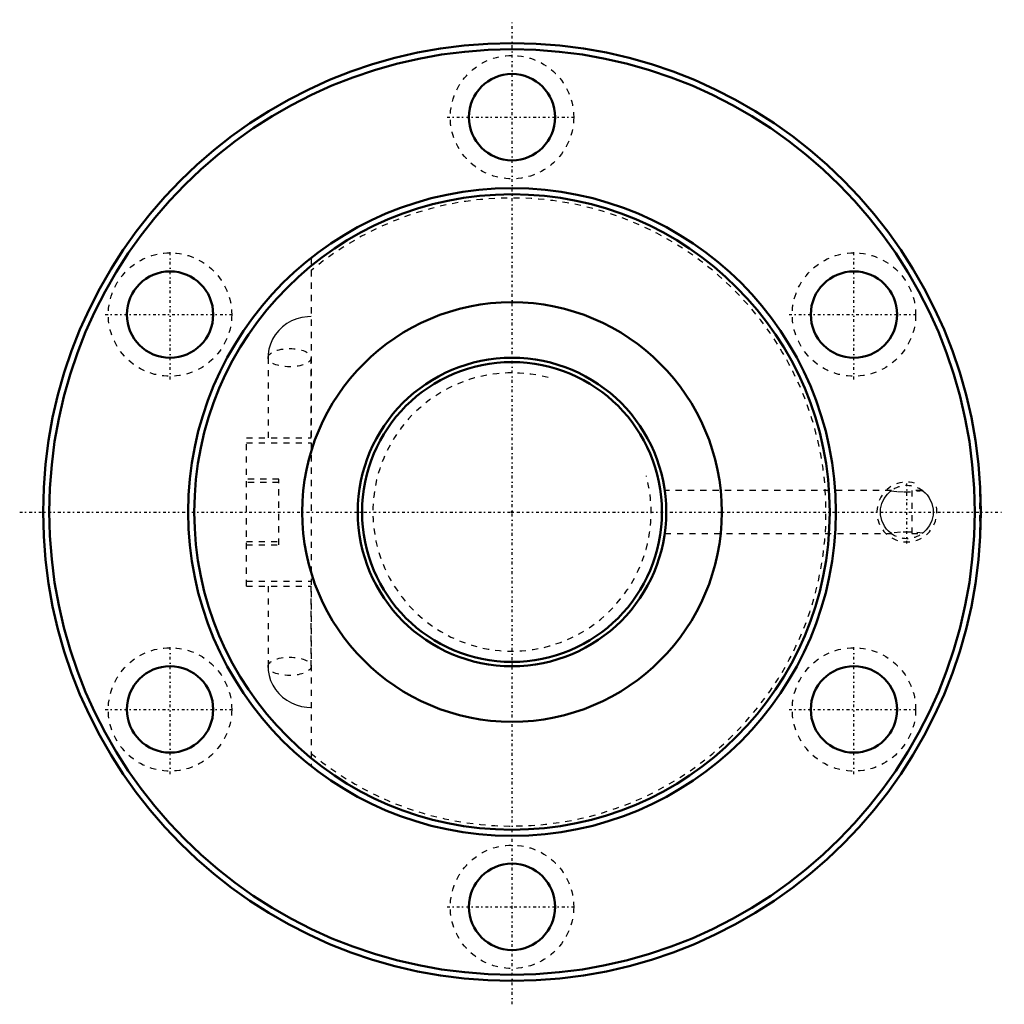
# Model space of a CAD drawing. Header units: millimetres. Extents: x -80 to 80, y -80 to 80.
import ezdxf

# ---------------------------------------------------------------- set-up
doc = ezdxf.new("R2010")
doc.units = ezdxf.units.MM
doc.linetypes.add('Center', pattern=[1.5, 0.45, -0.5, 0.05, -0.5])
doc.linetypes.add('Dashed', pattern=[2, 1, -1])
for name, color, linetype, lineweight in [('2d ConnectionPoints', 7, 'Continuous', 50), ('AM_0', 7, 'Continuous', 50), ('AM_5', 3, 'Continuous', 25), ('AM_7', 7, 'Center', 25), ('AM_9', 6, 'Dashed', 25)]:
    doc.layers.add(name, color=color, linetype=linetype, lineweight=lineweight)

# ---------------------------------------------------------------- blocks, each defined once
blk = doc.blocks.new('1_BNF_5020_2_5RR_Nut_0_in_BNF5020V_2_5RRG1_161LC0_000_rev_2')
at = {"layer": 'AM_0'}
blk.add_line((75.92, -3.5), (75.92, -3.5), dxfattribs=at)
for centre, radius in [((0, 0), 76), ((0, 0), 75), ((0, 64), 7), ((0, 0), 52.5), ((0, 0), 51.5), ((-55.43, 32), 7), ((55.43, 32), 7), ((0, 0), 34), ((-55.43, -32), 7), ((55.43, -32), 7), ((0, -64), 7)]:
    blk.add_circle(centre, radius, dxfattribs=at)
at = {"layer": 'AM_5', "linetype": 'Dashed'}
blk.add_arc((64, 0), 4.86, 75, 15, dxfattribs=at)
at = {"layer": 'AM_7'}
for p, q in [((0, -79.8), (0, 79.8)), ((-10.5, 64), (10.5, 64)), ((-55.43, 21.5), (-55.43, 42.5)), ((55.43, 21.5), (55.43, 42.5)), ((-65.93, 32), (-44.93, 32)), ((44.93, 32), (65.93, 32)), ((64, -5.11), (64, 5.11)), ((-79.8, 0), (79.8, 0)), ((-55.43, -42.5), (-55.43, -21.5)), ((55.43, -42.5), (55.43, -21.5)), ((-65.93, -32), (-44.93, -32)), ((44.93, -32), (65.93, -32)), ((-10.5, -64), (10.5, -64))]:
    blk.add_line(p, q, dxfattribs=at)
at = {"layer": 'AM_9'}
for p, q in [((-32.55, 41.19), (-32.55, -41.19)), ((-39.55, 25.01), (-39.55, 12)), ((-32.55, 12), (-32.55, 25.01)), ((-43.05, 12), (-32.55, 12)), ((-43.05, -12), (-43.05, 12)), ((-43.05, 11.2), (-32.55, 11.2)), ((-37.8, 5.3), (-43.05, 5.3)), ((-37.8, 4.8), (-43.05, 4.8)), ((-37.8, -5.3), (-37.8, 5.3)), ((61.51, 3.5), (24.76, 3.5)), ((66.48, 3.5), (64.8, 3.5)), ((64.8, 3.5), (64.8, -3.5)), ((66.6, 3.41), (64.8, 3.28)), ((75.92, 3.5), (75.8, 3.5)), ((75.8, 3.5), (75.8, -3.5)), ((24.75, -3.5), (61.52, -3.5)), ((66.6, -3.41), (64.8, -3.28)), ((64.8, -3.5), (66.49, -3.5)), ((75.8, -3.5), (75.92, -3.5)), ((-43.05, -4.8), (-37.8, -4.8)), ((-43.05, -5.3), (-37.8, -5.3)), ((-43.05, -11.2), (-32.55, -11.2)), ((-43.05, -12), (-32.55, -12)), ((-39.55, -12), (-39.55, -25.01)), ((-32.55, -25.01), (-32.55, -12))]:
    blk.add_line(p, q, dxfattribs=at)
for points in [[(-32.55, 31.69), (-33.17, 31.66), (-34.05, 31.53), (-34.9, 31.3), (-35.72, 30.96), (-36.49, 30.53), (-37.19, 30.01), (-37.82, 29.4), (-38.37, 28.73), (-38.81, 27.99), (-39.16, 27.21), (-39.4, 26.4), (-39.53, 25.57), (-39.55, 25.01)], [(61.53, -3.5), (61.43, -3.43), (61.05, -3.11), (60.72, -2.76), (60.39, -2.3), (59.94, -1.37), (59.74, -0.45), (59.75, 0.53), (59.95, 1.39), (60.31, 2.18), (60.85, 2.91), (61.35, 3.36), (61.52, 3.49), (61.53, 3.5)], [(61.4, 3.41), (62.48, 3.32), (63.59, 3.26), (64.8, 3.28)], [(66.47, 3.5), (66.57, 3.43), (66.95, 3.11), (67.28, 2.76), (67.61, 2.3), (68.06, 1.37), (68.26, 0.45), (68.25, -0.53), (68.05, -1.39), (67.69, -2.18), (67.15, -2.91), (66.65, -3.36), (66.48, -3.49), (66.47, -3.5)], [(64.8, -3.28), (64.41, -3.26), (62.97, -3.29), (61.5, -3.4), (61.4, -3.41)], [(-39.55, -25.01), (-39.52, -25.67), (-39.38, -26.49), (-39.13, -27.29), (-38.79, -28.05), (-38.34, -28.76), (-37.81, -29.42), (-37.2, -30), (-36.51, -30.51), (-35.76, -30.94), (-34.96, -31.28), (-34.12, -31.52), (-33.25, -31.65), (-32.55, -31.69)]]:
    blk.add_lwpolyline(points, dxfattribs=at)
for centre in [(0, 64), (-55.43, 32), (55.43, 32), (-55.43, -32), (55.43, -32), (0, -64)]:
    blk.add_circle(centre, 10, dxfattribs=at)
for centre, radius, start, end in [((0, 0), 50.9, 230.2463, 129.7537), ((64, 0), 4.28, 52.6928, 127.3072), ((64, 0), 4.28, 232.6928, 307.3072)]:
    blk.add_arc(centre, radius, start, end, dxfattribs=at)
for centre in [(-36.05, 25.01), (-36.05, -25.01)]:
    blk.add_ellipse(centre, major_axis=(-3.5, 0), ratio=0.422618, dxfattribs=at)
blk = doc.blocks.new('2_BNF_5020_2_5RR000_Shaft_0_in_BNF5020V_2_5RRG1_161LC0_000_rev_2')
at = {"layer": 'AM_0'}
for radius in [25, 24.3]:
    blk.add_circle((0, 0), radius, dxfattribs=at)
at = {"layer": 'AM_5', "linetype": 'Dashed'}
blk.add_arc((0, 0), 22.55, 75, 15, dxfattribs=at)

msp = doc.modelspace()

# ---------------------------------------------------------------- linework, layer by layer
at = {"layer": '2d ConnectionPoints'}
msp.add_point((0, 0), dxfattribs=at)
msp.add_point((0, 0), dxfattribs=at)

# ---------------------------------------------------------------- block references
for name in ['1_BNF_5020_2_5RR_Nut_0_in_BNF5020V_2_5RRG1_161LC0_000_rev_2', '2_BNF_5020_2_5RR000_Shaft_0_in_BNF5020V_2_5RRG1_161LC0_000_rev_2']:
    msp.add_blockref(name, (0, 0))

doc.saveas('drawing.dxf')
